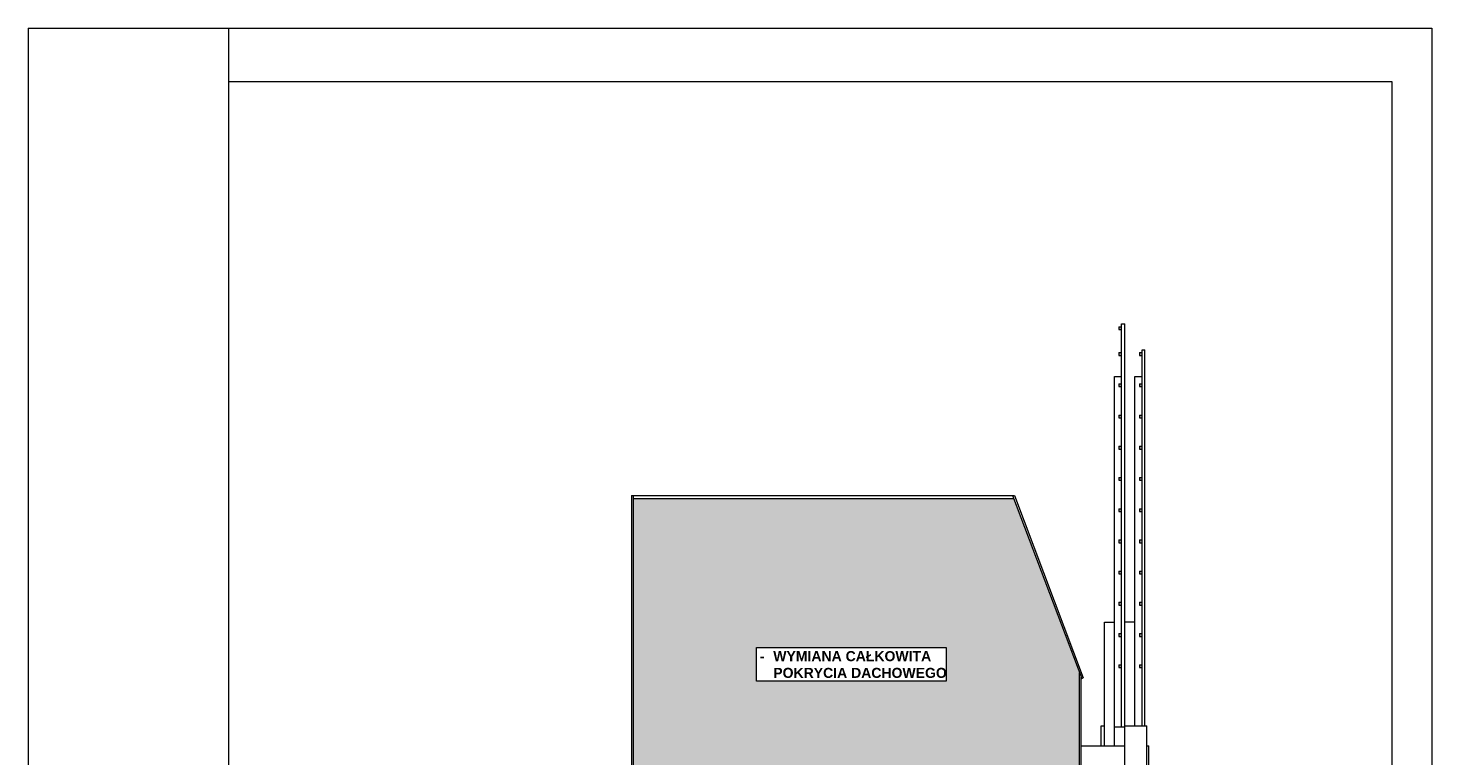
# Model space of a CAD drawing. Header units: millimetres. Extents: x -80660 to 263001, y 590205 to 619905.
# Tile 60 of 64: x 194225 to 215225, y 609025 to 619905. Entities that reach past the tile are written whole.
import ezdxf

# ---------------------------------------------------------------- set-up
doc = ezdxf.new("R2010")
doc.units = ezdxf.units.MM
for name, color, linetype, lineweight in [('l.c. 20', 55, 'Continuous', 20), ('l.c. 5', 8, 'Continuous', 5), ('l.c.9', 3, 'Continuous', 9), ('l.k.k 15', 1, 'Continuous', 15)]:
    doc.layers.add(name, color=color, linetype=linetype, lineweight=lineweight)

msp = doc.modelspace()

# ---------------------------------------------------------------- hatches: boundary and pattern name
at = {"layer": 'l.c. 5'}
h = msp.add_hatch(dxfattribs=at)
h.set_pattern_fill('AR-RSHKE', color=0, scale=0.5, style=0)
h.set_pattern_definition([(0, (203274.12, 608069.9), (323.85, 152.4), [76.2, -63.5, 88.9, -38.1, 114.3, -50.8]), (0, (203350.32, 608076.25), (323.85, 152.4), [63.5, -241.3, 50.8, -76.2]), (0, (203502.72, 608060.37), (323.85, 152.4), [38.1, -393.7]), (90, (203274.12, 608069.9), (-107.95, 152.4), [146.05, -463.55]), (90, (203350.32, 608069.9), (-107.95, 152.4), [142.875, -466.725]), (90, (203413.82, 608069.9), (-107.95, 152.4), [133.35, -476.25]), (90, (203502.72, 608060.37), (-107.95, 152.4), [146.05, -463.55]), (90, (203540.82, 608060.37), (-107.95, 152.4), [146.05, -463.55]), (90, (203655.12, 608069.9), (-107.95, 152.4), [139.7, -469.9])])
h.paths.add_polyline_path([(203274.12, 608069.9), (203274.12, 612874.3), (208969.64, 612874.3), (209954.12, 610268.95), (209954.12, 608069.9)])
h.paths.add_polyline_path([(205120.35, 610141.82), (207961.08, 610141.82), (207961.08, 610644.43), (205120.35, 610644.43)], flags=16)
h.paths.add_polyline_path([(207967.08, 610145.93), (205134.81, 610145.93), (205134.81, 610628.61), (207967.08, 610628.61)], flags=24)
at = {"layer": 'l.c.9'}
h = msp.add_hatch(color=0, dxfattribs=at)
h.paths.add_polyline_path([(210579.12, 615440.86), (210539.12, 615440.86), (210539.12, 615398.43), (210579.12, 615398.43)])
h.paths.add_polyline_path([(210579.12, 615054.17), (210539.12, 615054.17), (210539.12, 615011.74), (210579.12, 615011.74)])
h.paths.add_polyline_path([(210579.12, 614587.48), (210539.12, 614587.48), (210539.12, 614545.05), (210579.12, 614545.05)])
h.paths.add_polyline_path([(210579.12, 614120.79), (210539.12, 614120.79), (210539.12, 614078.36), (210579.12, 614078.36)])
h.paths.add_polyline_path([(210579.12, 613654.1), (210539.12, 613654.1), (210539.12, 613611.67), (210579.12, 613611.67)])
h.paths.add_polyline_path([(210579.12, 613187.41), (210539.12, 613187.41), (210539.12, 613144.98), (210579.12, 613144.98)])
h.paths.add_polyline_path([(210579.12, 612720.72), (210539.12, 612720.72), (210539.12, 612678.29), (210579.12, 612678.29)])
h.paths.add_polyline_path([(210579.12, 612254.03), (210539.12, 612254.03), (210539.12, 612211.6), (210579.12, 612211.6)])
h.paths.add_polyline_path([(210579.12, 611787.34), (210539.12, 611787.34), (210539.12, 611744.91), (210579.12, 611744.91)])
h.paths.add_polyline_path([(210579.12, 611320.64), (210539.12, 611320.64), (210539.12, 611278.22), (210579.12, 611278.22)])
h.paths.add_polyline_path([(210579.12, 610853.95), (210539.12, 610853.95), (210539.12, 610811.53), (210579.12, 610811.53)])
h.paths.add_polyline_path([(210579.12, 610387.26), (210539.12, 610387.26), (210539.12, 610344.84), (210579.12, 610344.84)])
h = msp.add_hatch(color=0, dxfattribs=at)
h.paths.add_polyline_path([(210889.12, 615054.17), (210849.12, 615054.17), (210849.12, 615011.74), (210889.12, 615011.74)])
h.paths.add_polyline_path([(210889.12, 614587.48), (210849.12, 614587.48), (210849.12, 614545.05), (210889.12, 614545.05)])
h.paths.add_polyline_path([(210889.12, 614120.79), (210849.12, 614120.79), (210849.12, 614078.36), (210889.12, 614078.36)])
h.paths.add_polyline_path([(210889.12, 613654.1), (210849.12, 613654.1), (210849.12, 613611.67), (210889.12, 613611.67)])
h.paths.add_polyline_path([(210889.12, 613187.41), (210849.12, 613187.41), (210849.12, 613144.98), (210889.12, 613144.98)])
h.paths.add_polyline_path([(210889.12, 612720.72), (210849.12, 612720.72), (210849.12, 612678.29), (210889.12, 612678.29)])
h.paths.add_polyline_path([(210889.12, 612254.03), (210849.12, 612254.03), (210849.12, 612211.6), (210889.12, 612211.6)])
h.paths.add_polyline_path([(210889.12, 611787.34), (210849.12, 611787.34), (210849.12, 611744.91), (210889.12, 611744.91)])
h.paths.add_polyline_path([(210889.12, 611320.64), (210849.12, 611320.64), (210849.12, 611278.22), (210889.12, 611278.22)])
h.paths.add_polyline_path([(210889.12, 610853.95), (210849.12, 610853.95), (210849.12, 610811.53), (210889.12, 610811.53)])
h.paths.add_polyline_path([(210889.12, 610387.26), (210849.12, 610387.26), (210849.12, 610344.84), (210889.12, 610344.84)])

# ---------------------------------------------------------------- linework, layer by layer
at = {"layer": 'l.c. 20', "color": 0}
for p, q in [((210479.12, 614698.4), (210579.12, 614698.4)), ((210479.12, 609174.97), (210479.12, 614698.4)), ((210779.12, 614698.4), (210889.12, 614698.4)), ((210779.12, 609474.97), (210779.12, 614698.4)), ((210329.12, 611024.97), (210479.12, 611024.97)), ((210329.12, 611024.97), (210479.12, 611024.97)), ((210329.12, 609174.97), (210329.12, 611024.97)), ((210779.12, 611024.97), (210629.12, 611024.97)), ((210279.12, 609474.97), (210329.12, 609474.97)), ((210279.12, 609174.97), (210279.12, 609474.97)), ((210629.12, 609454.97), (210479.12, 609454.97)), ((210629.12, 608574.97), (210629.12, 609474.97)), ((210629.12, 609474.97), (210959.12, 609474.97)), ((210959.12, 608574.97), (210959.12, 609474.97)), ((209979.12, 609174.97), (210629.12, 609174.97)), ((210959.12, 609174.97), (210989.12, 609174.97)), ((210989.12, 608874.97), (210989.12, 609174.97))]:
    msp.add_line(p, q, dxfattribs=at)
at = {"layer": 'l.c.9', "color": 0}
for p, q in [((194225.06, 619904.52), (194225.06, 590204.52)), ((194225.06, 619904.52), (215225.06, 619904.52)), ((197225.06, 619904.52), (197225.06, 590204.52)), ((215225.06, 619904.52), (215225.06, 590204.52)), ((197225.06, 619104.52), (214625.06, 619104.52)), ((214625.06, 619104.52), (214625.06, 590804.52)), ((210539.12, 615440.86), (210539.12, 615398.43)), ((210539.12, 615440.86), (210579.12, 615440.86)), ((210539.12, 615398.43), (210579.12, 615398.43)), ((210579.12, 609454.97), (210579.12, 615483.29)), ((210579.12, 615483.29), (210629.12, 615483.29)), ((210629.12, 609474.97), (210629.12, 615483.29)), ((210889.12, 615094.38), (210929.12, 615094.38)), ((210889.12, 609474.97), (210889.12, 615094.38)), ((210929.12, 609474.97), (210929.12, 615094.38)), ((210539.12, 615054.17), (210539.12, 615011.74)), ((210539.12, 615054.17), (210579.12, 615054.17)), ((210539.12, 615011.74), (210579.12, 615011.74)), ((210849.12, 615054.17), (210849.12, 615011.74)), ((210849.12, 615054.17), (210889.12, 615054.17)), ((210849.12, 615011.74), (210889.12, 615011.74)), ((210539.12, 614587.48), (210539.12, 614545.05)), ((210539.12, 614587.48), (210579.12, 614587.48)), ((210539.12, 614545.05), (210579.12, 614545.05)), ((210849.12, 614587.48), (210849.12, 614545.05)), ((210849.12, 614587.48), (210889.12, 614587.48)), ((210849.12, 614545.05), (210889.12, 614545.05)), ((210539.12, 614120.79), (210539.12, 614078.36)), ((210539.12, 614120.79), (210579.12, 614120.79)), ((210539.12, 614078.36), (210579.12, 614078.36)), ((210849.12, 614120.79), (210889.12, 614120.79)), ((210849.12, 614120.79), (210849.12, 614078.36)), ((210849.12, 614078.36), (210889.12, 614078.36)), ((210539.12, 613654.1), (210539.12, 613611.67)), ((210539.12, 613654.1), (210579.12, 613654.1)), ((210849.12, 613654.1), (210889.12, 613654.1)), ((210849.12, 613654.1), (210849.12, 613611.67)), ((210539.12, 613611.67), (210579.12, 613611.67)), ((210849.12, 613611.67), (210889.12, 613611.67)), ((210539.12, 613187.41), (210579.12, 613187.41)), ((210539.12, 613187.41), (210539.12, 613144.98)), ((210539.12, 613144.98), (210579.12, 613144.98)), ((210849.12, 613187.41), (210889.12, 613187.41)), ((210849.12, 613187.41), (210849.12, 613144.98)), ((210849.12, 613187.41), (210889.12, 613187.41)), ((210849.12, 613187.41), (210849.12, 613144.98)), ((210849.12, 613144.98), (210889.12, 613144.98)), ((210849.12, 613144.98), (210889.12, 613144.98)), ((203249.12, 612919.36), (208979.33, 612919.36)), ((203249.12, 612919.36), (203249.12, 608069.9)), ((203274.12, 612919.36), (203274.12, 608069.9)), ((203274.12, 612874.3), (208969.64, 612874.3)), ((208952.61, 612919.36), (209986.46, 610183.35)), ((208979.33, 612919.36), (210009.85, 610192.19)), ((210539.12, 612720.72), (210579.12, 612720.72)), ((210539.12, 612720.72), (210539.12, 612678.29)), ((210539.12, 612678.29), (210579.12, 612678.29)), ((210849.12, 612720.72), (210889.12, 612720.72)), ((210849.12, 612720.72), (210849.12, 612678.29)), ((210849.12, 612678.29), (210889.12, 612678.29)), ((210539.12, 612254.03), (210579.12, 612254.03)), ((210539.12, 612254.03), (210539.12, 612211.6)), ((210539.12, 612211.6), (210579.12, 612211.6)), ((210849.12, 612254.03), (210889.12, 612254.03)), ((210849.12, 612254.03), (210849.12, 612211.6)), ((210849.12, 612211.6), (210889.12, 612211.6)), ((210539.12, 611787.34), (210579.12, 611787.34)), ((210539.12, 611787.34), (210539.12, 611744.91)), ((210539.12, 611744.91), (210579.12, 611744.91)), ((210849.12, 611787.34), (210849.12, 611744.91)), ((210849.12, 611787.34), (210889.12, 611787.34)), ((210849.12, 611744.91), (210889.12, 611744.91)), ((210539.12, 611320.64), (210579.12, 611320.64)), ((210539.12, 611320.64), (210539.12, 611278.22)), ((210849.12, 611320.64), (210849.12, 611278.22)), ((210849.12, 611320.64), (210889.12, 611320.64)), ((210539.12, 611278.22), (210579.12, 611278.22)), ((210849.12, 611278.22), (210889.12, 611278.22)), ((210539.12, 610853.95), (210539.12, 610811.53)), ((210539.12, 610853.95), (210579.12, 610853.95)), ((210539.12, 610811.53), (210579.12, 610811.53)), ((210849.12, 610853.95), (210849.12, 610811.53)), ((210849.12, 610853.95), (210889.12, 610853.95)), ((210849.12, 610853.95), (210849.12, 610811.53)), ((210849.12, 610853.95), (210889.12, 610853.95)), ((210849.12, 610811.53), (210889.12, 610811.53)), ((210849.12, 610811.53), (210889.12, 610811.53)), ((209954.12, 608069.9), (209954.12, 610268.95)), ((210539.12, 610387.26), (210539.12, 610344.84)), ((210539.12, 610387.26), (210579.12, 610387.26)), ((210539.12, 610344.84), (210579.12, 610344.84)), ((210849.12, 610387.26), (210849.12, 610344.84)), ((210849.12, 610387.26), (210889.12, 610387.26)), ((210849.12, 610344.84), (210889.12, 610344.84)), ((209979.12, 608069.9), (209979.12, 610202.79)), ((209986.46, 610183.35), (210009.85, 610192.19))]:
    msp.add_line(p, q, dxfattribs=at)
msp.add_lwpolyline([(205120.35, 610644.43), (207961.08, 610644.43), (207961.08, 610141.82), (205120.35, 610141.82)], close=True, dxfattribs=at)

# ---------------------------------------------------------------- texts
at = {"layer": 'l.k.k 15', "color": 1, "insert": (204972.31, 610591.11), "char_height": 150, "width": 8643.5556, "attachment_point": 1}
msp.add_mtext('\\pxi-4,l5.333333,t2.666667;{\\fArial|b1|i0|c238|p34;-^IWYMIANA CAŁKOWITA \\P^IPOKRYCIA DACHOWEGO}', dxfattribs=at)

doc.saveas('drawing.dxf')
